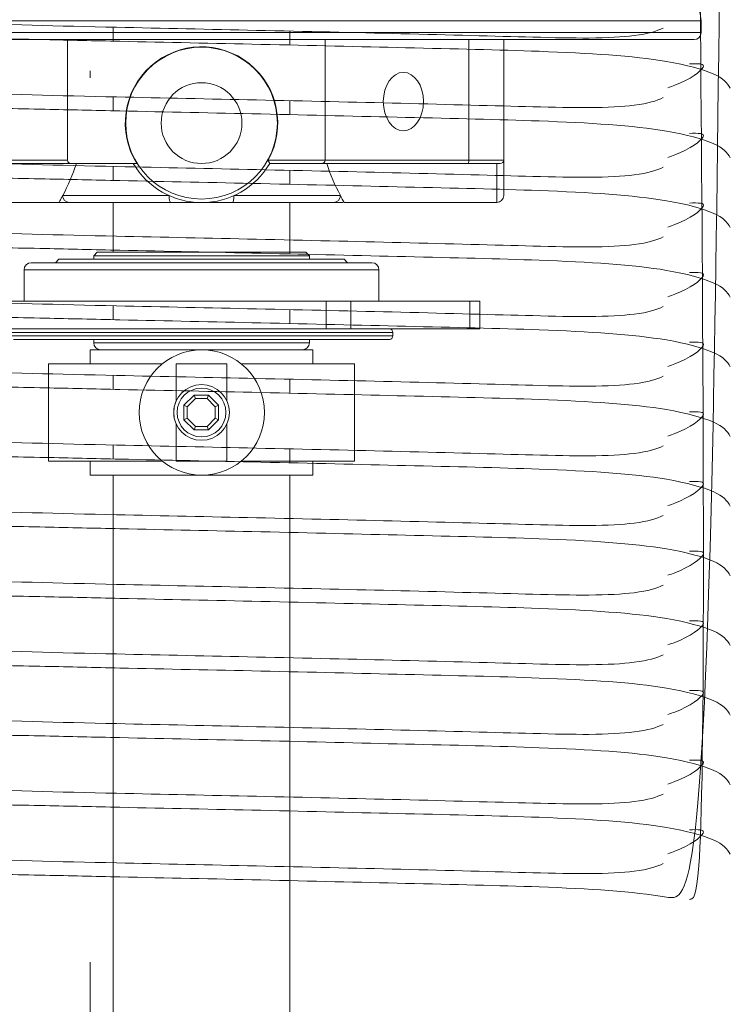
# Model space of a CAD drawing. Header units: millimetres. Extents: x 16720 to 74016, y 25810 to 81213.
# Tile 73 of 256: x 32346 to 32356, y 31036 to 31050. Entities that reach past the tile are written whole.
import ezdxf

# ---------------------------------------------------------------- set-up
doc = ezdxf.new("R2010")
doc.units = ezdxf.units.MM
doc.linetypes.add('DASHDOTX2', pattern=[50.8, 25.4, -12.7, 0, -12.7])
for name, color, linetype, lineweight in [('_OŚ', 165, 'DASHDOTX2', 9), ('_WYMIAR', 151, 'Continuous', 9), ('_WYPOSAŻENIE', 157, 'Continuous', 5)]:
    doc.layers.add(name, color=color, linetype=linetype, lineweight=lineweight)

# ---------------------------------------------------------------- blocks, each defined once
blk = doc.blocks.new('brama 3m')
at = {"layer": '_WYPOSAŻENIE', "linetype": 'Continuous'}
for p, q in [((-111.905, -5.7), (-111.905, -17.893)), ((-111.505, -5.7), (-111.505, -17.893)), ((-107.75, -23.18), (-107.75, -9.02)), ((-107.65, -8.92), (-107.65, -23.28)), ((-107.479, -8.92), (-107.479, -23.28)), ((-110.09, -14.054), (-110.09, -11.754)), ((-109.48, -14.175), (-109.48, -12.154)), ((-109.53, -12.176), (-109.53, -14.225)), ((-112.055, -13.4), (-112.055, -18.8)), ((-112.005, -13.35), (-112.005, -18.85)), ((-111.955, -13.35), (-111.955, -18.85)), ((-111.505, -13.55), (-111.055, -13.55)), ((-111.055, -13.55), (-111.055, -18.65)), ((-110.955, -13.65), (-110.955, -18.55)), ((-113.805, -15.538), (-113.805, -13.9)), ((-113.805, -13.9), (-112.405, -13.9)), ((-112.405, -15.538), (-112.405, -13.9)), ((-110.955, -14), (-110.905, -14.05)), ((-110.905, -14.05), (-110.905, -18.15)), ((-110.09, -14.201), (-110.09, -14.051)), ((-109.99, -15.633), (-109.99, -14.104)), ((-110.09, -14.201), (-110.09, -15.656)), ((-109.53, -14.225), (-109.53, -15.17)), ((-109.48, -14.175), (-107.75, -14.175)), ((-114.005, -14.5), (-114.005, -16.103)), ((-114.005, -14.5), (-113.805, -14.5)), ((-112.405, -14.5), (-112.205, -14.5)), ((-112.205, -14.5), (-112.205, -17.7)), ((-112.105, -14.55), (-112.105, -17.65)), ((-112.105, -14.55), (-112.055, -14.55)), ((-110.905, -14.55), (-110.855, -14.55)), ((-110.855, -14.55), (-110.855, -17.65)), ((-110.855, -14.55), (-110.805, -14.6)), ((-110.805, -14.6), (-110.805, -17.6)), ((-123.27, -14.83), (-114.005, -14.83)), ((-119.772, -14.83), (-119.572, -14.83)), ((-119.772, -14.83), (-119.572, -14.83)), ((-118.772, -14.83), (-118.572, -14.83)), ((-118.772, -14.83), (-118.572, -14.83)), ((-117.772, -14.83), (-117.572, -14.83)), ((-117.772, -14.83), (-117.572, -14.83)), ((-116.772, -14.83), (-116.572, -14.83)), ((-116.772, -14.83), (-116.572, -14.83)), ((-115.772, -14.83), (-115.572, -14.83)), ((-115.772, -14.83), (-115.572, -14.83)), ((-114.772, -14.83), (-114.572, -14.83)), ((-114.772, -14.83), (-114.572, -14.83)), ((-113.772, -14.83), (-113.572, -14.83)), ((-113.772, -14.83), (-113.572, -14.83)), ((-112.772, -14.83), (-112.572, -14.83)), ((-112.772, -14.83), (-112.572, -14.83)), ((-111.772, -14.83), (-111.572, -14.83)), ((-111.772, -14.83), (-111.572, -14.83)), ((-110.805, -14.83), (-110.09, -14.83)), ((-110.772, -14.83), (-110.572, -14.83)), ((-110.772, -14.83), (-110.572, -14.83)), ((-109.772, -14.83), (-109.572, -14.83)), ((-109.772, -14.83), (-109.572, -14.83)), ((-108.772, -14.83), (-108.572, -14.83)), ((-108.772, -14.83), (-108.572, -14.83)), ((-107.772, -14.83), (-107.572, -14.83)), ((-107.772, -14.83), (-107.572, -14.83)), ((-110.09, -15.656), (-110.09, -16.1)), ((-113.267, -15.734), (-113.805, -15.734)), ((-113.805, -15.734), (-113.805, -16.466)), ((-112.405, -15.734), (-112.943, -15.734)), ((-112.405, -15.734), (-112.405, -16.466)), ((-113.209, -15.846), (-113.355, -15.993)), ((-113.305, -16.013), (-113.188, -15.896)), ((-113.001, -15.846), (-113.209, -15.846)), ((-113.188, -15.896), (-113.209, -15.846)), ((-113.188, -15.896), (-113.022, -15.896)), ((-113.022, -15.896), (-113.001, -15.846)), ((-113.022, -15.896), (-112.905, -16.013)), ((-112.855, -15.993), (-113.001, -15.846)), ((-114.005, -16.105), (-114.005, -17.7)), ((-113.355, -15.993), (-113.355, -16.2)), ((-113.305, -16.013), (-113.355, -15.993)), ((-113.305, -16.179), (-113.305, -16.013)), ((-112.855, -15.993), (-112.905, -16.013)), ((-112.905, -16.013), (-112.905, -16.179)), ((-112.855, -16.2), (-112.855, -15.993)), ((-110.09, -16.1), (-110.09, -16.544)), ((-113.305, -16.179), (-113.355, -16.2)), ((-113.355, -16.2), (-113.209, -16.346)), ((-113.188, -16.296), (-113.305, -16.179)), ((-112.905, -16.179), (-113.022, -16.296)), ((-113.001, -16.346), (-112.855, -16.2)), ((-112.855, -16.2), (-112.905, -16.179)), ((-113.209, -16.346), (-113.188, -16.296)), ((-113.209, -16.346), (-113.001, -16.346)), ((-113.022, -16.296), (-113.188, -16.296)), ((-113.001, -16.346), (-113.022, -16.296)), ((-113.805, -16.466), (-113.267, -16.466)), ((-112.943, -16.466), (-112.405, -16.466)), ((-113.805, -18.3), (-113.805, -16.67)), ((-112.405, -18.3), (-112.405, -16.67)), ((-110.09, -16.544), (-110.09, -17.999)), ((-109.99, -18.096), (-109.99, -16.567)), ((-109.53, -17.081), (-109.53, -17.825)), ((-109.48, -17.875), (-109.48, -17.059)), ((-114.005, -17.37), (-123.27, -17.37)), ((-119.628, -17.37), (-119.828, -17.37)), ((-119.628, -17.37), (-119.828, -17.37)), ((-118.628, -17.37), (-118.828, -17.37)), ((-118.628, -17.37), (-118.828, -17.37)), ((-117.628, -17.37), (-117.828, -17.37)), ((-117.628, -17.37), (-117.828, -17.37)), ((-116.628, -17.37), (-116.828, -17.37)), ((-116.628, -17.37), (-116.828, -17.37)), ((-115.628, -17.37), (-115.828, -17.37)), ((-115.628, -17.37), (-115.828, -17.37)), ((-114.628, -17.37), (-114.828, -17.37)), ((-114.628, -17.37), (-114.828, -17.37)), ((-113.628, -17.37), (-113.828, -17.37)), ((-113.628, -17.37), (-113.828, -17.37)), ((-112.628, -17.37), (-112.828, -17.37)), ((-112.628, -17.37), (-112.828, -17.37)), ((-111.628, -17.37), (-111.828, -17.37)), ((-111.628, -17.37), (-111.828, -17.37)), ((-110.628, -17.37), (-110.828, -17.37)), ((-110.628, -17.37), (-110.828, -17.37)), ((-110.09, -17.37), (-110.805, -17.37)), ((-109.628, -17.37), (-109.828, -17.37)), ((-109.628, -17.37), (-109.828, -17.37)), ((-108.628, -17.37), (-108.828, -17.37)), ((-108.628, -17.37), (-108.828, -17.37)), ((-107.628, -17.37), (-107.828, -17.37)), ((-107.628, -17.37), (-107.828, -17.37)), ((-112.055, -17.65), (-112.105, -17.65)), ((-110.855, -17.65), (-110.905, -17.65)), ((-110.805, -17.6), (-110.855, -17.65)), ((-113.805, -17.7), (-114.005, -17.7)), ((-112.205, -17.7), (-112.405, -17.7)), ((-111.905, -17.893), (-111.905, -18.246)), ((-111.505, -17.893), (-111.905, -17.893)), ((-111.505, -18.246), (-111.505, -17.893)), ((-109.53, -17.825), (-109.53, -19.922)), ((-109.48, -17.875), (-107.75, -17.875)), ((-109.48, -19.943), (-109.48, -17.875)), ((-110.09, -17.999), (-110.09, -18.131)), ((-110.905, -18.15), (-110.955, -18.2)), ((-110.09, -20.343), (-110.09, -18.143)), ((-112.405, -18.3), (-113.805, -18.3)), ((-111.905, -18.246), (-111.905, -19.954)), ((-111.905, -18.246), (-111.505, -18.246)), ((-111.505, -19.954), (-111.505, -18.246)), ((-111.055, -18.65), (-111.505, -18.65)), ((-111.955, -18.85), (-112.005, -18.85)), ((-109.53, -19.922), (-109.53, -20.393)), ((-111.905, -19.954), (-111.905, -20.1)), ((-111.505, -19.954), (-111.905, -19.954)), ((-111.505, -20.1), (-111.505, -19.954)), ((-109.48, -19.943), (-107.75, -19.943)), ((-109.48, -20.443), (-109.48, -19.943)), ((-111.905, -20.1), (-111.505, -20.1)), ((-109.53, -20.343), (-110.09, -20.343)), ((-109.484, -20.443), (-109.99, -20.443)), ((-109.48, -20.443), (-107.75, -20.443)), ((-107.479, -23.28), (-107.65, -23.28)), ((-106.994, -23.213), (-107.479, -23.28))]:
    blk.add_line(p, q, dxfattribs=at)
for centre, radius in [((-108.95, -16.1), 1.09), ((-113.105, -16.104), 0.9), ((-108.95, -16.1), 0.58), ((-113.105, -16.1), 0.4), ((-113.105, -16.1), 0.35)]:
    blk.add_circle(centre, radius, dxfattribs=at)
for centre, radius, start, end in [((-111.055, -13.65), 0.1, 0, 90), ((-108.597, -11.476), 2.975, 242.0664, 251.7112), ((-109.48, -14.225), 0.05, 90, 180), ((-112.105, -14.65), 0.1, 90, 180), ((-108.95, -16.1), 1.14, 120.5821, 239.418), ((-108.95, -16.1), 1.096, 241.0727, 121.9603), ((-113.105, -16.1), 0.4, 66.1122, 113.8878), ((-112.105, -17.55), 0.1, 180, 270), ((-108.588, -20.743), 2.995, 108.3222, 117.9002), ((-109.48, -17.825), 0.05, 180, 270), ((-108.059, -21.799), 4.176, 117.5358, 119.0941), ((-111.055, -18.55), 0.1, 270, 0), ((-112.005, -18.8), 0.05, 180, 270), ((-111.955, -18.8), 0.05, 270, 0), ((-109.99, -20.343), 0.1, 180, 270), ((-109.48, -20.393), 0.05, 180, 270), ((-107.65, -23.18), 0.1, 180, 270)]:
    blk.add_arc(centre, radius, start, end, dxfattribs=at)
at = {"layer": '_WYPOSAŻENIE', "linetype": 'Continuous', "extrusion": (0, 0, -1)}
for centre, major_axis, ratio, start_param, end_param in [((-109.99, -14.201), (-0.1, 0), 0.97372, 0.000002, 1.570796), ((-109.99, -15.656), (-0.1, 0), 0.227758, 0, 1.570796), ((-109.99, -16.544), (-0.1, 0), 0.227758, 4.712389, 6.283185), ((-109.99, -17.999), (-0.1, 0), 0.97372, 4.712389, 6.283183), ((-109.48, -19.922), (0.05, 0), 0.428569, 1.570796, 3.141593)]:
    blk.add_ellipse(centre, major_axis=major_axis, ratio=ratio, start_param=start_param, end_param=end_param, dxfattribs=at)
blk.add_ellipse((-108.64, -19.001), major_axis=(0.419, 0), ratio=0.689658, dxfattribs=at)
at = {"layer": '_WYPOSAŻENIE', "linetype": 'Continuous'}
for points, knots in [([(-90.584, -22.734), (-90.63, -22.646), (-90.699, -22.417), (-90.736, -21.736), (-90.711, -20.685), (-90.665, -19.039), (-90.618, -16.945), (-90.57, -14.706), (-90.525, -12.736), (-90.417, -11.035), (-120.255, -9.721), (-120.053, -8.7), (-119.928, -8.57), (-119.853, -8.512)], [0.0640253, 0.0640253, 0.0640253, 0.0640253, 0.1399369, 0.2025686, 0.2583744, 0.3579496, 0.4525325, 0.5410782, 0.650234, 0.7207096, 0.8017947, 0.8961873, 1, 1, 1, 1]), ([(-90.584, -22.734), (-90.63, -22.646), (-90.699, -22.417), (-90.736, -21.736), (-90.711, -20.685), (-90.665, -19.039), (-90.618, -16.945), (-90.57, -14.706), (-90.525, -12.736), (-90.417, -11.035), (-120.255, -9.721), (-120.053, -8.7), (-119.928, -8.57), (-119.853, -8.512)], [0.0640253, 0.0640253, 0.0640253, 0.0640253, 0.1399369, 0.2025686, 0.2583744, 0.3579496, 0.4525325, 0.5410782, 0.650234, 0.7207096, 0.8017947, 0.8961873, 1, 1, 1, 1]), ([(-119.584, -22.734), (-119.63, -22.646), (-119.699, -22.417), (-119.736, -21.736), (-119.711, -20.685), (-119.665, -19.039), (-119.618, -16.945), (-119.57, -14.706), (-119.525, -12.736), (-119.417, -11.035), (-119.255, -9.721), (-119.053, -8.7), (-118.928, -8.57), (-118.853, -8.512)], [0.0640253, 0.0640253, 0.0640253, 0.0640253, 0.1399369, 0.2025686, 0.2583744, 0.3579496, 0.4525325, 0.5410782, 0.650234, 0.7207096, 0.8017947, 0.8961873, 1, 1, 1, 1]), ([(-119.584, -22.734), (-119.63, -22.646), (-119.699, -22.417), (-119.736, -21.736), (-119.711, -20.685), (-119.665, -19.039), (-119.618, -16.945), (-119.57, -14.706), (-119.525, -12.736), (-119.417, -11.035), (-119.255, -9.721), (-119.053, -8.7), (-118.928, -8.57), (-118.853, -8.512)], [0.0640253, 0.0640253, 0.0640253, 0.0640253, 0.1399369, 0.2025686, 0.2583744, 0.3579496, 0.4525325, 0.5410782, 0.650234, 0.7207096, 0.8017947, 0.8961873, 1, 1, 1, 1]), ([(-118.584, -22.734), (-118.63, -22.646), (-118.699, -22.417), (-118.736, -21.736), (-118.711, -20.685), (-118.665, -19.039), (-118.618, -16.945), (-118.57, -14.706), (-118.525, -12.736), (-118.417, -11.035), (-118.255, -9.721), (-118.053, -8.7), (-117.928, -8.57), (-117.853, -8.512)], [0.0640253, 0.0640253, 0.0640253, 0.0640253, 0.1399369, 0.2025686, 0.2583744, 0.3579496, 0.4525325, 0.5410782, 0.650234, 0.7207096, 0.8017947, 0.8961873, 1, 1, 1, 1]), ([(-118.584, -22.734), (-118.63, -22.646), (-118.699, -22.417), (-118.736, -21.736), (-118.711, -20.685), (-118.665, -19.039), (-118.618, -16.945), (-118.57, -14.706), (-118.525, -12.736), (-118.417, -11.035), (-118.255, -9.721), (-118.053, -8.7), (-117.928, -8.57), (-117.853, -8.512)], [0.0640253, 0.0640253, 0.0640253, 0.0640253, 0.1399369, 0.2025686, 0.2583744, 0.3579496, 0.4525325, 0.5410782, 0.650234, 0.7207096, 0.8017947, 0.8961873, 1, 1, 1, 1]), ([(-117.584, -22.734), (-117.63, -22.646), (-117.699, -22.417), (-117.736, -21.736), (-117.711, -20.685), (-117.665, -19.039), (-117.618, -16.945), (-117.57, -14.706), (-117.525, -12.736), (-117.417, -11.035), (-117.255, -9.721), (-117.053, -8.7), (-116.928, -8.57), (-116.853, -8.512)], [0.0640253, 0.0640253, 0.0640253, 0.0640253, 0.1399369, 0.2025686, 0.2583744, 0.3579496, 0.4525325, 0.5410782, 0.650234, 0.7207096, 0.8017947, 0.8961873, 1, 1, 1, 1]), ([(-117.584, -22.734), (-117.63, -22.646), (-117.699, -22.417), (-117.736, -21.736), (-117.711, -20.685), (-117.665, -19.039), (-117.618, -16.945), (-117.57, -14.706), (-117.525, -12.736), (-117.417, -11.035), (-117.255, -9.721), (-117.053, -8.7), (-116.928, -8.57), (-116.853, -8.512)], [0.0640253, 0.0640253, 0.0640253, 0.0640253, 0.1399369, 0.2025686, 0.2583744, 0.3579496, 0.4525325, 0.5410782, 0.650234, 0.7207096, 0.8017947, 0.8961873, 1, 1, 1, 1]), ([(-116.584, -22.734), (-116.63, -22.646), (-116.699, -22.417), (-116.736, -21.736), (-116.711, -20.685), (-116.665, -19.039), (-116.618, -16.945), (-116.57, -14.706), (-116.525, -12.736), (-116.417, -11.035), (-116.255, -9.721), (-116.053, -8.7), (-115.928, -8.57), (-115.853, -8.512)], [0.0640253, 0.0640253, 0.0640253, 0.0640253, 0.1399369, 0.2025686, 0.2583744, 0.3579496, 0.4525325, 0.5410782, 0.650234, 0.7207096, 0.8017947, 0.8961873, 1, 1, 1, 1]), ([(-116.584, -22.734), (-116.63, -22.646), (-116.699, -22.417), (-116.736, -21.736), (-116.711, -20.685), (-116.665, -19.039), (-116.618, -16.945), (-116.57, -14.706), (-116.525, -12.736), (-116.417, -11.035), (-116.255, -9.721), (-116.053, -8.7), (-115.928, -8.57), (-115.853, -8.512)], [0.0640253, 0.0640253, 0.0640253, 0.0640253, 0.1399369, 0.2025686, 0.2583744, 0.3579496, 0.4525325, 0.5410782, 0.650234, 0.7207096, 0.8017947, 0.8961873, 1, 1, 1, 1]), ([(-115.584, -22.734), (-115.63, -22.646), (-115.699, -22.417), (-115.736, -21.736), (-115.711, -20.685), (-115.665, -19.039), (-115.618, -16.945), (-115.57, -14.706), (-115.525, -12.736), (-115.417, -11.035), (-115.255, -9.721), (-115.053, -8.7), (-114.928, -8.57), (-114.853, -8.512)], [0.0640253, 0.0640253, 0.0640253, 0.0640253, 0.1399369, 0.2025686, 0.2583744, 0.3579496, 0.4525325, 0.5410782, 0.650234, 0.7207096, 0.8017947, 0.8961873, 1, 1, 1, 1]), ([(-115.584, -22.734), (-115.63, -22.646), (-115.699, -22.417), (-115.736, -21.736), (-115.711, -20.685), (-115.665, -19.039), (-115.618, -16.945), (-115.57, -14.706), (-115.525, -12.736), (-115.417, -11.035), (-115.255, -9.721), (-115.053, -8.7), (-114.928, -8.57), (-114.853, -8.512)], [0.0640253, 0.0640253, 0.0640253, 0.0640253, 0.1399369, 0.2025686, 0.2583744, 0.3579496, 0.4525325, 0.5410782, 0.650234, 0.7207096, 0.8017947, 0.8961873, 1, 1, 1, 1]), ([(-114.584, -22.734), (-114.63, -22.646), (-114.699, -22.417), (-114.736, -21.736), (-114.711, -20.685), (-114.665, -19.039), (-114.618, -16.945), (-114.57, -14.706), (-114.525, -12.736), (-114.417, -11.035), (-114.255, -9.721), (-114.053, -8.7), (-113.928, -8.57), (-113.853, -8.512)], [0.0640253, 0.0640253, 0.0640253, 0.0640253, 0.1399369, 0.2025686, 0.2583744, 0.3579496, 0.4525325, 0.5410782, 0.650234, 0.7207096, 0.8017947, 0.8961873, 1, 1, 1, 1]), ([(-114.584, -22.734), (-114.63, -22.646), (-114.699, -22.417), (-114.736, -21.736), (-114.711, -20.685), (-114.665, -19.039), (-114.618, -16.945), (-114.57, -14.706), (-114.525, -12.736), (-114.417, -11.035), (-114.255, -9.721), (-114.053, -8.7), (-113.928, -8.57), (-113.853, -8.512)], [0.0640253, 0.0640253, 0.0640253, 0.0640253, 0.1399369, 0.2025686, 0.2583744, 0.3579496, 0.4525325, 0.5410782, 0.650234, 0.7207096, 0.8017947, 0.8961873, 1, 1, 1, 1]), ([(-113.584, -22.734), (-113.63, -22.646), (-113.699, -22.417), (-113.736, -21.736), (-113.711, -20.685), (-113.665, -19.039), (-113.618, -16.945), (-113.57, -14.706), (-113.525, -12.736), (-113.417, -11.035), (-113.255, -9.721), (-113.053, -8.7), (-112.928, -8.57), (-112.853, -8.512)], [0.0640253, 0.0640253, 0.0640253, 0.0640253, 0.1399369, 0.2025686, 0.2583744, 0.3579496, 0.4525325, 0.5410782, 0.650234, 0.7207096, 0.8017947, 0.8961873, 1, 1, 1, 1]), ([(-113.584, -22.734), (-113.63, -22.646), (-113.699, -22.417), (-113.736, -21.736), (-113.711, -20.685), (-113.665, -19.039), (-113.618, -16.945), (-113.57, -14.706), (-113.525, -12.736), (-113.417, -11.035), (-113.255, -9.721), (-113.053, -8.7), (-112.928, -8.57), (-112.853, -8.512)], [0.0640253, 0.0640253, 0.0640253, 0.0640253, 0.1399369, 0.2025686, 0.2583744, 0.3579496, 0.4525325, 0.5410782, 0.650234, 0.7207096, 0.8017947, 0.8961873, 1, 1, 1, 1]), ([(-112.584, -22.734), (-112.63, -22.646), (-112.699, -22.417), (-112.736, -21.736), (-112.711, -20.685), (-112.665, -19.039), (-112.618, -16.945), (-112.57, -14.706), (-112.525, -12.736), (-112.417, -11.035), (-112.255, -9.721), (-112.053, -8.7), (-111.928, -8.57), (-111.853, -8.512)], [0.0640253, 0.0640253, 0.0640253, 0.0640253, 0.1399369, 0.2025686, 0.2583744, 0.3579496, 0.4525325, 0.5410782, 0.650234, 0.7207096, 0.8017947, 0.8961873, 1, 1, 1, 1]), ([(-112.584, -22.734), (-112.63, -22.646), (-112.699, -22.417), (-112.736, -21.736), (-112.711, -20.685), (-112.665, -19.039), (-112.618, -16.945), (-112.57, -14.706), (-112.525, -12.736), (-112.417, -11.035), (-112.255, -9.721), (-112.053, -8.7), (-111.928, -8.57), (-111.853, -8.512)], [0.0640253, 0.0640253, 0.0640253, 0.0640253, 0.1399369, 0.2025686, 0.2583744, 0.3579496, 0.4525325, 0.5410782, 0.650234, 0.7207096, 0.8017947, 0.8961873, 1, 1, 1, 1]), ([(-111.584, -22.734), (-111.63, -22.646), (-111.699, -22.417), (-111.736, -21.736), (-111.711, -20.685), (-111.665, -19.039), (-111.618, -16.945), (-111.57, -14.706), (-111.525, -12.736), (-111.417, -11.035), (-111.255, -9.721), (-111.053, -8.7), (-110.928, -8.57), (-110.853, -8.512)], [0.0640253, 0.0640253, 0.0640253, 0.0640253, 0.1399369, 0.2025686, 0.2583744, 0.3579496, 0.4525325, 0.5410782, 0.650234, 0.7207096, 0.8017947, 0.8961873, 1, 1, 1, 1]), ([(-111.584, -22.734), (-111.63, -22.646), (-111.699, -22.417), (-111.736, -21.736), (-111.711, -20.685), (-111.665, -19.039), (-111.618, -16.945), (-111.57, -14.706), (-111.525, -12.736), (-111.417, -11.035), (-111.255, -9.721), (-111.053, -8.7), (-110.928, -8.57), (-110.853, -8.512)], [0.0640253, 0.0640253, 0.0640253, 0.0640253, 0.1399369, 0.2025686, 0.2583744, 0.3579496, 0.4525325, 0.5410782, 0.650234, 0.7207096, 0.8017947, 0.8961873, 1, 1, 1, 1]), ([(-110.584, -22.734), (-110.63, -22.646), (-110.699, -22.417), (-110.736, -21.736), (-110.711, -20.685), (-110.665, -19.039), (-110.618, -16.945), (-110.57, -14.706), (-110.525, -12.736), (-110.417, -11.035), (-110.255, -9.721), (-110.053, -8.7), (-109.928, -8.57), (-109.853, -8.512)], [0.0640253, 0.0640253, 0.0640253, 0.0640253, 0.1399369, 0.2025686, 0.2583744, 0.3579496, 0.4525325, 0.5410782, 0.650234, 0.7207096, 0.8017947, 0.8961873, 1, 1, 1, 1]), ([(-110.584, -22.734), (-110.63, -22.646), (-110.699, -22.417), (-110.736, -21.736), (-110.711, -20.685), (-110.665, -19.039), (-110.618, -16.945), (-110.57, -14.706), (-110.525, -12.736), (-110.417, -11.035), (-110.255, -9.721), (-110.053, -8.7), (-109.928, -8.57), (-109.853, -8.512)], [0.0640253, 0.0640253, 0.0640253, 0.0640253, 0.1399369, 0.2025686, 0.2583744, 0.3579496, 0.4525325, 0.5410782, 0.650234, 0.7207096, 0.8017947, 0.8961873, 1, 1, 1, 1]), ([(-109.584, -22.734), (-109.63, -22.646), (-109.699, -22.417), (-109.736, -21.736), (-109.711, -20.685), (-109.665, -19.039), (-109.618, -16.945), (-109.57, -14.706), (-109.525, -12.736), (-109.417, -11.035), (-109.255, -9.721), (-109.053, -8.7), (-108.928, -8.57), (-108.853, -8.512)], [0.0640253, 0.0640253, 0.0640253, 0.0640253, 0.1399369, 0.2025686, 0.2583744, 0.3579496, 0.4525325, 0.5410782, 0.650234, 0.7207096, 0.8017947, 0.8961873, 1, 1, 1, 1]), ([(-109.584, -22.734), (-109.63, -22.646), (-109.699, -22.417), (-109.736, -21.736), (-109.711, -20.685), (-109.665, -19.039), (-109.618, -16.945), (-109.57, -14.706), (-109.525, -12.736), (-109.417, -11.035), (-109.255, -9.721), (-109.053, -8.7), (-108.928, -8.57), (-108.853, -8.512)], [0.0640253, 0.0640253, 0.0640253, 0.0640253, 0.1399369, 0.2025686, 0.2583744, 0.3579496, 0.4525325, 0.5410782, 0.650234, 0.7207096, 0.8017947, 0.8961873, 1, 1, 1, 1]), ([(-108.584, -22.734), (-108.63, -22.646), (-108.699, -22.417), (-108.736, -21.736), (-108.711, -20.685), (-108.665, -19.039), (-108.618, -16.945), (-108.57, -14.706), (-108.525, -12.736), (-108.417, -11.035), (-108.255, -9.721), (-108.053, -8.7), (-107.928, -8.57), (-107.853, -8.512)], [0.0640253, 0.0640253, 0.0640253, 0.0640253, 0.1399369, 0.2025686, 0.2583744, 0.3579496, 0.4525325, 0.5410782, 0.650234, 0.7207096, 0.8017947, 0.8961873, 1, 1, 1, 1]), ([(-108.584, -22.734), (-108.63, -22.646), (-108.699, -22.417), (-108.736, -21.736), (-108.711, -20.685), (-108.665, -19.039), (-108.618, -16.945), (-108.57, -14.706), (-108.525, -12.736), (-108.417, -11.035), (-108.255, -9.721), (-108.053, -8.7), (-107.928, -8.57), (-107.853, -8.512)], [0.0640253, 0.0640253, 0.0640253, 0.0640253, 0.1399369, 0.2025686, 0.2583744, 0.3579496, 0.4525325, 0.5410782, 0.650234, 0.7207096, 0.8017947, 0.8961873, 1, 1, 1, 1]), ([(-107.584, -22.734), (-107.63, -22.646), (-107.699, -22.417), (-107.736, -21.736), (-107.711, -20.685), (-107.665, -19.039), (-107.618, -16.945), (-107.57, -14.706), (-107.525, -12.736), (-107.417, -11.035), (-107.255, -9.721), (-107.053, -8.7), (-106.928, -8.57), (-106.853, -8.512)], [0.0640253, 0.0640253, 0.0640253, 0.0640253, 0.1399369, 0.2025686, 0.2583744, 0.3579496, 0.4525325, 0.5410782, 0.650234, 0.7207096, 0.8017947, 0.8961873, 1, 1, 1, 1]), ([(-107.584, -22.734), (-107.63, -22.646), (-107.699, -22.417), (-107.736, -21.736), (-107.711, -20.685), (-107.665, -19.039), (-107.618, -16.945), (-107.57, -14.706), (-107.525, -12.736), (-107.417, -11.035), (-107.255, -9.721), (-107.053, -8.7), (-106.928, -8.57), (-106.853, -8.512)], [0.0640253, 0.0640253, 0.0640253, 0.0640253, 0.1399369, 0.2025686, 0.2583744, 0.3579496, 0.4525325, 0.5410782, 0.650234, 0.7207096, 0.8017947, 0.8961873, 1, 1, 1, 1]), ([(-119.934, -9.626), (-119.934, -9.626), (-119.899, -9.805), (-119.829, -10.335), (-119.744, -11.387), (-119.727, -12.573), (-119.748, -13.765), (-119.782, -15.217), (-119.818, -17.007), (-119.87, -19.12), (-119.914, -21.146), (-120.005, -22.686), (-120.249, -23.56), (-90.373, -23.655), (-90.45, -23.7)], [0.0946854, 0.0946854, 0.0946854, 0.0946854, 0.0946882, 0.1812994, 0.2574146, 0.3257145, 0.3854913, 0.435033, 0.5251888, 0.6212237, 0.722429, 0.8456905, 0.919985, 1, 1, 1, 1]), ([(-119.934, -9.626), (-119.934, -9.626), (-119.899, -9.805), (-119.829, -10.335), (-119.744, -11.387), (-119.727, -12.573), (-119.748, -13.765), (-119.782, -15.217), (-119.818, -17.007), (-119.87, -19.12), (-119.914, -21.146), (-120.005, -22.686), (-120.249, -23.56), (-90.373, -23.655), (-90.45, -23.7)], [0.0946854, 0.0946854, 0.0946854, 0.0946854, 0.0946882, 0.1812994, 0.2574146, 0.3257145, 0.3854913, 0.435033, 0.5251888, 0.6212237, 0.722429, 0.8456905, 0.919985, 1, 1, 1, 1]), ([(-118.934, -9.626), (-118.934, -9.626), (-118.899, -9.805), (-118.829, -10.335), (-118.744, -11.387), (-118.727, -12.573), (-118.748, -13.765), (-118.782, -15.217), (-118.818, -17.007), (-118.87, -19.12), (-118.914, -21.146), (-119.005, -22.686), (-119.249, -23.56), (-119.373, -23.655), (-119.45, -23.7)], [0.0946854, 0.0946854, 0.0946854, 0.0946854, 0.0946882, 0.1812994, 0.2574146, 0.3257145, 0.3854913, 0.435033, 0.5251888, 0.6212237, 0.722429, 0.8456905, 0.919985, 1, 1, 1, 1]), ([(-118.934, -9.626), (-118.934, -9.626), (-118.899, -9.805), (-118.829, -10.335), (-118.744, -11.387), (-118.727, -12.573), (-118.748, -13.765), (-118.782, -15.217), (-118.818, -17.007), (-118.87, -19.12), (-118.914, -21.146), (-119.005, -22.686), (-119.249, -23.56), (-119.373, -23.655), (-119.45, -23.7)], [0.0946854, 0.0946854, 0.0946854, 0.0946854, 0.0946882, 0.1812994, 0.2574146, 0.3257145, 0.3854913, 0.435033, 0.5251888, 0.6212237, 0.722429, 0.8456905, 0.919985, 1, 1, 1, 1]), ([(-117.934, -9.626), (-117.934, -9.626), (-117.899, -9.805), (-117.829, -10.335), (-117.744, -11.387), (-117.727, -12.573), (-117.748, -13.765), (-117.782, -15.217), (-117.818, -17.007), (-117.87, -19.12), (-117.914, -21.146), (-118.005, -22.686), (-118.249, -23.56), (-118.373, -23.655), (-118.45, -23.7)], [0.0946854, 0.0946854, 0.0946854, 0.0946854, 0.0946882, 0.1812994, 0.2574146, 0.3257145, 0.3854913, 0.435033, 0.5251888, 0.6212237, 0.722429, 0.8456905, 0.919985, 1, 1, 1, 1]), ([(-117.934, -9.626), (-117.934, -9.626), (-117.899, -9.805), (-117.829, -10.335), (-117.744, -11.387), (-117.727, -12.573), (-117.748, -13.765), (-117.782, -15.217), (-117.818, -17.007), (-117.87, -19.12), (-117.914, -21.146), (-118.005, -22.686), (-118.249, -23.56), (-118.373, -23.655), (-118.45, -23.7)], [0.0946854, 0.0946854, 0.0946854, 0.0946854, 0.0946882, 0.1812994, 0.2574146, 0.3257145, 0.3854913, 0.435033, 0.5251888, 0.6212237, 0.722429, 0.8456905, 0.919985, 1, 1, 1, 1]), ([(-116.934, -9.626), (-116.934, -9.626), (-116.899, -9.805), (-116.829, -10.335), (-116.744, -11.387), (-116.727, -12.573), (-116.748, -13.765), (-116.782, -15.217), (-116.818, -17.007), (-116.87, -19.12), (-116.914, -21.146), (-117.005, -22.686), (-117.249, -23.56), (-117.373, -23.655), (-117.45, -23.7)], [0.0946854, 0.0946854, 0.0946854, 0.0946854, 0.0946882, 0.1812994, 0.2574146, 0.3257145, 0.3854913, 0.435033, 0.5251888, 0.6212237, 0.722429, 0.8456905, 0.919985, 1, 1, 1, 1]), ([(-116.934, -9.626), (-116.934, -9.626), (-116.899, -9.805), (-116.829, -10.335), (-116.744, -11.387), (-116.727, -12.573), (-116.748, -13.765), (-116.782, -15.217), (-116.818, -17.007), (-116.87, -19.12), (-116.914, -21.146), (-117.005, -22.686), (-117.249, -23.56), (-117.373, -23.655), (-117.45, -23.7)], [0.0946854, 0.0946854, 0.0946854, 0.0946854, 0.0946882, 0.1812994, 0.2574146, 0.3257145, 0.3854913, 0.435033, 0.5251888, 0.6212237, 0.722429, 0.8456905, 0.919985, 1, 1, 1, 1]), ([(-115.934, -9.626), (-115.934, -9.626), (-115.899, -9.805), (-115.829, -10.335), (-115.744, -11.387), (-115.727, -12.573), (-115.748, -13.765), (-115.782, -15.217), (-115.818, -17.007), (-115.87, -19.12), (-115.914, -21.146), (-116.005, -22.686), (-116.249, -23.56), (-116.373, -23.655), (-116.45, -23.7)], [0.0946854, 0.0946854, 0.0946854, 0.0946854, 0.0946882, 0.1812994, 0.2574146, 0.3257145, 0.3854913, 0.435033, 0.5251888, 0.6212237, 0.722429, 0.8456905, 0.919985, 1, 1, 1, 1]), ([(-115.934, -9.626), (-115.934, -9.626), (-115.899, -9.805), (-115.829, -10.335), (-115.744, -11.387), (-115.727, -12.573), (-115.748, -13.765), (-115.782, -15.217), (-115.818, -17.007), (-115.87, -19.12), (-115.914, -21.146), (-116.005, -22.686), (-116.249, -23.56), (-116.373, -23.655), (-116.45, -23.7)], [0.0946854, 0.0946854, 0.0946854, 0.0946854, 0.0946882, 0.1812994, 0.2574146, 0.3257145, 0.3854913, 0.435033, 0.5251888, 0.6212237, 0.722429, 0.8456905, 0.919985, 1, 1, 1, 1]), ([(-114.934, -9.626), (-114.934, -9.626), (-114.899, -9.805), (-114.829, -10.335), (-114.744, -11.387), (-114.727, -12.573), (-114.748, -13.765), (-114.782, -15.217), (-114.818, -17.007), (-114.87, -19.12), (-114.914, -21.146), (-115.005, -22.686), (-115.249, -23.56), (-115.373, -23.655), (-115.45, -23.7)], [0.0946854, 0.0946854, 0.0946854, 0.0946854, 0.0946882, 0.1812994, 0.2574146, 0.3257145, 0.3854913, 0.435033, 0.5251888, 0.6212237, 0.722429, 0.8456905, 0.919985, 1, 1, 1, 1]), ([(-114.934, -9.626), (-114.934, -9.626), (-114.899, -9.805), (-114.829, -10.335), (-114.744, -11.387), (-114.727, -12.573), (-114.748, -13.765), (-114.782, -15.217), (-114.818, -17.007), (-114.87, -19.12), (-114.914, -21.146), (-115.005, -22.686), (-115.249, -23.56), (-115.373, -23.655), (-115.45, -23.7)], [0.0946854, 0.0946854, 0.0946854, 0.0946854, 0.0946882, 0.1812994, 0.2574146, 0.3257145, 0.3854913, 0.435033, 0.5251888, 0.6212237, 0.722429, 0.8456905, 0.919985, 1, 1, 1, 1]), ([(-113.934, -9.626), (-113.934, -9.626), (-113.899, -9.805), (-113.829, -10.335), (-113.744, -11.387), (-113.727, -12.573), (-113.748, -13.765), (-113.782, -15.217), (-113.818, -17.007), (-113.87, -19.12), (-113.914, -21.146), (-114.005, -22.686), (-114.249, -23.56), (-114.373, -23.655), (-114.45, -23.7)], [0.0946854, 0.0946854, 0.0946854, 0.0946854, 0.0946882, 0.1812994, 0.2574146, 0.3257145, 0.3854913, 0.435033, 0.5251888, 0.6212237, 0.722429, 0.8456905, 0.919985, 1, 1, 1, 1]), ([(-113.934, -9.626), (-113.934, -9.626), (-113.899, -9.805), (-113.829, -10.335), (-113.744, -11.387), (-113.727, -12.573), (-113.748, -13.765), (-113.782, -15.217), (-113.818, -17.007), (-113.87, -19.12), (-113.914, -21.146), (-114.005, -22.686), (-114.249, -23.56), (-114.373, -23.655), (-114.45, -23.7)], [0.0946854, 0.0946854, 0.0946854, 0.0946854, 0.0946882, 0.1812994, 0.2574146, 0.3257145, 0.3854913, 0.435033, 0.5251888, 0.6212237, 0.722429, 0.8456905, 0.919985, 1, 1, 1, 1]), ([(-112.934, -9.626), (-112.934, -9.626), (-112.899, -9.805), (-112.829, -10.335), (-112.744, -11.387), (-112.727, -12.573), (-112.748, -13.765), (-112.782, -15.217), (-112.818, -17.007), (-112.87, -19.12), (-112.914, -21.146), (-113.005, -22.686), (-113.249, -23.56), (-113.373, -23.655), (-113.45, -23.7)], [0.0946854, 0.0946854, 0.0946854, 0.0946854, 0.0946882, 0.1812994, 0.2574146, 0.3257145, 0.3854913, 0.435033, 0.5251888, 0.6212237, 0.722429, 0.8456905, 0.919985, 1, 1, 1, 1]), ([(-112.934, -9.626), (-112.934, -9.626), (-112.899, -9.805), (-112.829, -10.335), (-112.744, -11.387), (-112.727, -12.573), (-112.748, -13.765), (-112.782, -15.217), (-112.818, -17.007), (-112.87, -19.12), (-112.914, -21.146), (-113.005, -22.686), (-113.249, -23.56), (-113.373, -23.655), (-113.45, -23.7)], [0.0946854, 0.0946854, 0.0946854, 0.0946854, 0.0946882, 0.1812994, 0.2574146, 0.3257145, 0.3854913, 0.435033, 0.5251888, 0.6212237, 0.722429, 0.8456905, 0.919985, 1, 1, 1, 1]), ([(-111.934, -9.626), (-111.934, -9.626), (-111.899, -9.805), (-111.829, -10.335), (-111.744, -11.387), (-111.727, -12.573), (-111.748, -13.765), (-111.782, -15.217), (-111.818, -17.007), (-111.87, -19.12), (-111.914, -21.146), (-112.005, -22.686), (-112.249, -23.56), (-112.373, -23.655), (-112.45, -23.7)], [0.0946854, 0.0946854, 0.0946854, 0.0946854, 0.0946882, 0.1812994, 0.2574146, 0.3257145, 0.3854913, 0.435033, 0.5251888, 0.6212237, 0.722429, 0.8456905, 0.919985, 1, 1, 1, 1]), ([(-111.934, -9.626), (-111.934, -9.626), (-111.899, -9.805), (-111.829, -10.335), (-111.744, -11.387), (-111.727, -12.573), (-111.748, -13.765), (-111.782, -15.217), (-111.818, -17.007), (-111.87, -19.12), (-111.914, -21.146), (-112.005, -22.686), (-112.249, -23.56), (-112.373, -23.655), (-112.45, -23.7)], [0.0946854, 0.0946854, 0.0946854, 0.0946854, 0.0946882, 0.1812994, 0.2574146, 0.3257145, 0.3854913, 0.435033, 0.5251888, 0.6212237, 0.722429, 0.8456905, 0.919985, 1, 1, 1, 1]), ([(-110.934, -9.626), (-110.934, -9.626), (-110.899, -9.805), (-110.829, -10.335), (-110.744, -11.387), (-110.727, -12.573), (-110.748, -13.765), (-110.782, -15.217), (-110.818, -17.007), (-110.87, -19.12), (-110.914, -21.146), (-111.005, -22.686), (-111.249, -23.56), (-111.373, -23.655), (-111.45, -23.7)], [0.0946854, 0.0946854, 0.0946854, 0.0946854, 0.0946882, 0.1812994, 0.2574146, 0.3257145, 0.3854913, 0.435033, 0.5251888, 0.6212237, 0.722429, 0.8456905, 0.919985, 1, 1, 1, 1]), ([(-110.934, -9.626), (-110.934, -9.626), (-110.899, -9.805), (-110.829, -10.335), (-110.744, -11.387), (-110.727, -12.573), (-110.748, -13.765), (-110.782, -15.217), (-110.818, -17.007), (-110.87, -19.12), (-110.914, -21.146), (-111.005, -22.686), (-111.249, -23.56), (-111.373, -23.655), (-111.45, -23.7)], [0.0946854, 0.0946854, 0.0946854, 0.0946854, 0.0946882, 0.1812994, 0.2574146, 0.3257145, 0.3854913, 0.435033, 0.5251888, 0.6212237, 0.722429, 0.8456905, 0.919985, 1, 1, 1, 1]), ([(-109.934, -9.626), (-109.934, -9.626), (-109.899, -9.805), (-109.829, -10.335), (-109.744, -11.387), (-109.727, -12.573), (-109.748, -13.765), (-109.782, -15.217), (-109.818, -17.007), (-109.87, -19.12), (-109.914, -21.146), (-110.005, -22.686), (-110.249, -23.56), (-110.373, -23.655), (-110.45, -23.7)], [0.0946854, 0.0946854, 0.0946854, 0.0946854, 0.0946882, 0.1812994, 0.2574146, 0.3257145, 0.3854913, 0.435033, 0.5251888, 0.6212237, 0.722429, 0.8456905, 0.919985, 1, 1, 1, 1]), ([(-109.934, -9.626), (-109.934, -9.626), (-109.899, -9.805), (-109.829, -10.335), (-109.744, -11.387), (-109.727, -12.573), (-109.748, -13.765), (-109.782, -15.217), (-109.818, -17.007), (-109.87, -19.12), (-109.914, -21.146), (-110.005, -22.686), (-110.249, -23.56), (-110.373, -23.655), (-110.45, -23.7)], [0.0946854, 0.0946854, 0.0946854, 0.0946854, 0.0946882, 0.1812994, 0.2574146, 0.3257145, 0.3854913, 0.435033, 0.5251888, 0.6212237, 0.722429, 0.8456905, 0.919985, 1, 1, 1, 1]), ([(-108.934, -9.626), (-108.934, -9.626), (-108.899, -9.805), (-108.829, -10.335), (-108.744, -11.387), (-108.727, -12.573), (-108.748, -13.765), (-108.782, -15.217), (-108.818, -17.007), (-108.87, -19.12), (-108.914, -21.146), (-109.005, -22.686), (-109.249, -23.56), (-109.373, -23.655), (-109.45, -23.7)], [0.0946854, 0.0946854, 0.0946854, 0.0946854, 0.0946882, 0.1812994, 0.2574146, 0.3257145, 0.3854913, 0.435033, 0.5251888, 0.6212237, 0.722429, 0.8456905, 0.919985, 1, 1, 1, 1]), ([(-108.934, -9.626), (-108.934, -9.626), (-108.899, -9.805), (-108.829, -10.335), (-108.744, -11.387), (-108.727, -12.573), (-108.748, -13.765), (-108.782, -15.217), (-108.818, -17.007), (-108.87, -19.12), (-108.914, -21.146), (-109.005, -22.686), (-109.249, -23.56), (-109.373, -23.655), (-109.45, -23.7)], [0.0946854, 0.0946854, 0.0946854, 0.0946854, 0.0946882, 0.1812994, 0.2574146, 0.3257145, 0.3854913, 0.435033, 0.5251888, 0.6212237, 0.722429, 0.8456905, 0.919985, 1, 1, 1, 1]), ([(-107.934, -9.626), (-107.934, -9.626), (-107.899, -9.805), (-107.829, -10.335), (-107.744, -11.387), (-107.727, -12.573), (-107.748, -13.765), (-107.782, -15.217), (-107.818, -17.007), (-107.87, -19.12), (-107.914, -21.146), (-108.005, -22.686), (-108.249, -23.56), (-108.373, -23.655), (-108.45, -23.7)], [0.0946854, 0.0946854, 0.0946854, 0.0946854, 0.0946882, 0.1812994, 0.2574146, 0.3257145, 0.3854913, 0.435033, 0.5251888, 0.6212237, 0.722429, 0.8456905, 0.919985, 1, 1, 1, 1]), ([(-107.934, -9.626), (-107.934, -9.626), (-107.899, -9.805), (-107.829, -10.335), (-107.744, -11.387), (-107.727, -12.573), (-107.748, -13.765), (-107.782, -15.217), (-107.818, -17.007), (-107.87, -19.12), (-107.914, -21.146), (-108.005, -22.686), (-108.249, -23.56), (-108.373, -23.655), (-108.45, -23.7)], [0.0946854, 0.0946854, 0.0946854, 0.0946854, 0.0946882, 0.1812994, 0.2574146, 0.3257145, 0.3854913, 0.435033, 0.5251888, 0.6212237, 0.722429, 0.8456905, 0.919985, 1, 1, 1, 1]), ([(-109.99, -14.104), (-110.006, -14.096), (-110.02, -14.088), (-110.045, -14.074), (-110.056, -14.069), (-110.081, -14.055), (-110.09, -14.05), (-110.09, -14.05), (-110.088, -14.051), (-110.079, -14.056), (-110.073, -14.059), (-110.056, -14.069), (-110.046, -14.074), (-110.03, -14.083), (-110.027, -14.085), (-110.023, -14.086)], [0, 0, 0, 0, 0.125, 0.125, 0.25, 0.25, 0.5, 0.5, 0.625, 0.625, 0.75, 0.75, 0.875, 0.875, 0.9073333, 0.9073333, 0.9073333, 0.9073333]), ([(-120.097, -23.112), (-120.095, -23.241), (-120.085, -23.432), (-90.337, -23.108), (-90.431, -22.836), (-90.443, -22.8)], [0, 0, 0, 0, 0.0759817, 0.1492418, 0.1598644, 0.1598644, 0.1598644, 0.1598644]), ([(-120.097, -23.112), (-120.095, -23.241), (-120.085, -23.432), (-90.337, -23.108), (-90.431, -22.836), (-90.443, -22.8)], [0, 0, 0, 0, 0.0759817, 0.1492418, 0.1598644, 0.1598644, 0.1598644, 0.1598644]), ([(-119.097, -23.112), (-119.095, -23.241), (-119.085, -23.432), (-119.337, -23.108), (-119.431, -22.836), (-119.443, -22.8)], [0, 0, 0, 0, 0.0759817, 0.1492418, 0.1598644, 0.1598644, 0.1598644, 0.1598644]), ([(-119.097, -23.112), (-119.095, -23.241), (-119.085, -23.432), (-119.337, -23.108), (-119.431, -22.836), (-119.443, -22.8)], [0, 0, 0, 0, 0.0759817, 0.1492418, 0.1598644, 0.1598644, 0.1598644, 0.1598644]), ([(-118.097, -23.112), (-118.095, -23.241), (-118.085, -23.432), (-118.337, -23.108), (-118.431, -22.836), (-118.443, -22.8)], [0, 0, 0, 0, 0.0759817, 0.1492418, 0.1598644, 0.1598644, 0.1598644, 0.1598644]), ([(-118.097, -23.112), (-118.095, -23.241), (-118.085, -23.432), (-118.337, -23.108), (-118.431, -22.836), (-118.443, -22.8)], [0, 0, 0, 0, 0.0759817, 0.1492418, 0.1598644, 0.1598644, 0.1598644, 0.1598644]), ([(-117.097, -23.112), (-117.095, -23.241), (-117.085, -23.432), (-117.337, -23.108), (-117.431, -22.836), (-117.443, -22.8)], [0, 0, 0, 0, 0.0759817, 0.1492418, 0.1598644, 0.1598644, 0.1598644, 0.1598644]), ([(-117.097, -23.112), (-117.095, -23.241), (-117.085, -23.432), (-117.337, -23.108), (-117.431, -22.836), (-117.443, -22.8)], [0, 0, 0, 0, 0.0759817, 0.1492418, 0.1598644, 0.1598644, 0.1598644, 0.1598644]), ([(-116.097, -23.112), (-116.095, -23.241), (-116.085, -23.432), (-116.337, -23.108), (-116.431, -22.836), (-116.443, -22.8)], [0, 0, 0, 0, 0.0759817, 0.1492418, 0.1598644, 0.1598644, 0.1598644, 0.1598644]), ([(-116.097, -23.112), (-116.095, -23.241), (-116.085, -23.432), (-116.337, -23.108), (-116.431, -22.836), (-116.443, -22.8)], [0, 0, 0, 0, 0.0759817, 0.1492418, 0.1598644, 0.1598644, 0.1598644, 0.1598644]), ([(-115.097, -23.112), (-115.095, -23.241), (-115.085, -23.432), (-115.337, -23.108), (-115.431, -22.836), (-115.443, -22.8)], [0, 0, 0, 0, 0.0759817, 0.1492418, 0.1598644, 0.1598644, 0.1598644, 0.1598644]), ([(-115.097, -23.112), (-115.095, -23.241), (-115.085, -23.432), (-115.337, -23.108), (-115.431, -22.836), (-115.443, -22.8)], [0, 0, 0, 0, 0.0759817, 0.1492418, 0.1598644, 0.1598644, 0.1598644, 0.1598644]), ([(-114.097, -23.112), (-114.095, -23.241), (-114.085, -23.432), (-114.337, -23.108), (-114.431, -22.836), (-114.443, -22.8)], [0, 0, 0, 0, 0.0759817, 0.1492418, 0.1598644, 0.1598644, 0.1598644, 0.1598644]), ([(-114.097, -23.112), (-114.095, -23.241), (-114.085, -23.432), (-114.337, -23.108), (-114.431, -22.836), (-114.443, -22.8)], [0, 0, 0, 0, 0.0759817, 0.1492418, 0.1598644, 0.1598644, 0.1598644, 0.1598644]), ([(-113.097, -23.112), (-113.095, -23.241), (-113.085, -23.432), (-113.337, -23.108), (-113.431, -22.836), (-113.443, -22.8)], [0, 0, 0, 0, 0.0759817, 0.1492418, 0.1598644, 0.1598644, 0.1598644, 0.1598644]), ([(-113.097, -23.112), (-113.095, -23.241), (-113.085, -23.432), (-113.337, -23.108), (-113.431, -22.836), (-113.443, -22.8)], [0, 0, 0, 0, 0.0759817, 0.1492418, 0.1598644, 0.1598644, 0.1598644, 0.1598644]), ([(-112.097, -23.112), (-112.095, -23.241), (-112.085, -23.432), (-112.337, -23.108), (-112.431, -22.836), (-112.443, -22.8)], [0, 0, 0, 0, 0.0759817, 0.1492418, 0.1598644, 0.1598644, 0.1598644, 0.1598644]), ([(-112.097, -23.112), (-112.095, -23.241), (-112.085, -23.432), (-112.337, -23.108), (-112.431, -22.836), (-112.443, -22.8)], [0, 0, 0, 0, 0.0759817, 0.1492418, 0.1598644, 0.1598644, 0.1598644, 0.1598644]), ([(-111.097, -23.112), (-111.095, -23.241), (-111.085, -23.432), (-111.337, -23.108), (-111.431, -22.836), (-111.443, -22.8)], [0, 0, 0, 0, 0.0759817, 0.1492418, 0.1598644, 0.1598644, 0.1598644, 0.1598644]), ([(-111.097, -23.112), (-111.095, -23.241), (-111.085, -23.432), (-111.337, -23.108), (-111.431, -22.836), (-111.443, -22.8)], [0, 0, 0, 0, 0.0759817, 0.1492418, 0.1598644, 0.1598644, 0.1598644, 0.1598644]), ([(-110.097, -23.112), (-110.095, -23.241), (-110.085, -23.432), (-110.337, -23.108), (-110.431, -22.836), (-110.443, -22.8)], [0, 0, 0, 0, 0.0759817, 0.1492418, 0.1598644, 0.1598644, 0.1598644, 0.1598644]), ([(-110.097, -23.112), (-110.095, -23.241), (-110.085, -23.432), (-110.337, -23.108), (-110.431, -22.836), (-110.443, -22.8)], [0, 0, 0, 0, 0.0759817, 0.1492418, 0.1598644, 0.1598644, 0.1598644, 0.1598644]), ([(-109.097, -23.112), (-109.095, -23.241), (-109.085, -23.432), (-109.337, -23.108), (-109.431, -22.836), (-109.443, -22.8)], [0, 0, 0, 0, 0.0759817, 0.1492418, 0.1598644, 0.1598644, 0.1598644, 0.1598644]), ([(-109.097, -23.112), (-109.095, -23.241), (-109.085, -23.432), (-109.337, -23.108), (-109.431, -22.836), (-109.443, -22.8)], [0, 0, 0, 0, 0.0759817, 0.1492418, 0.1598644, 0.1598644, 0.1598644, 0.1598644]), ([(-108.097, -23.112), (-108.095, -23.241), (-108.085, -23.432), (-108.337, -23.108), (-108.431, -22.836), (-108.443, -22.8)], [0, 0, 0, 0, 0.0759817, 0.1492418, 0.1598644, 0.1598644, 0.1598644, 0.1598644]), ([(-108.097, -23.112), (-108.095, -23.241), (-108.085, -23.432), (-108.337, -23.108), (-108.431, -22.836), (-108.443, -22.8)], [0, 0, 0, 0, 0.0759817, 0.1492418, 0.1598644, 0.1598644, 0.1598644, 0.1598644])]:
    blk.add_open_spline(points, degree=3, knots=knots, dxfattribs=at)
for points in [[(-109.53, -17.081), (-109.53, -17.081), (-109.529, -17.081), (-109.528, -17.08)], [(-109.528, -17.08), (-109.526, -17.079), (-109.524, -17.078), (-109.521, -17.077)], [(-109.521, -17.077), (-109.518, -17.075), (-109.515, -17.073), (-109.511, -17.071)], [(-109.511, -17.071), (-109.507, -17.069), (-109.502, -17.066), (-109.497, -17.063)], [(-109.497, -17.063), (-109.495, -17.062), (-109.493, -17.061), (-109.491, -17.06)], [(-109.491, -17.06), (-109.489, -17.06), (-109.487, -17.059), (-109.485, -17.058)], [(-109.485, -17.058), (-109.485, -17.058), (-109.484, -17.058), (-109.483, -17.058)], [(-109.483, -17.058), (-109.482, -17.058), (-109.481, -17.058), (-109.481, -17.059)], [(-109.481, -17.059), (-109.48, -17.059), (-109.48, -17.059), (-109.48, -17.059)]]:
    blk.add_open_spline(points, degree=3, dxfattribs=at)

msp = doc.modelspace()

# ---------------------------------------------------------------- linework, layer by layer
at = {"layer": '_OŚ'}
msp.add_line((32346.709, 29280.425), (32346.709, 33191.238), dxfattribs=at)

# ---------------------------------------------------------------- block references
at = {"layer": '_WYMIAR', "rotation": 90}
msp.add_blockref('brama 3m', (32332.209, 31157.425), dxfattribs=at)

doc.saveas('drawing.dxf')
